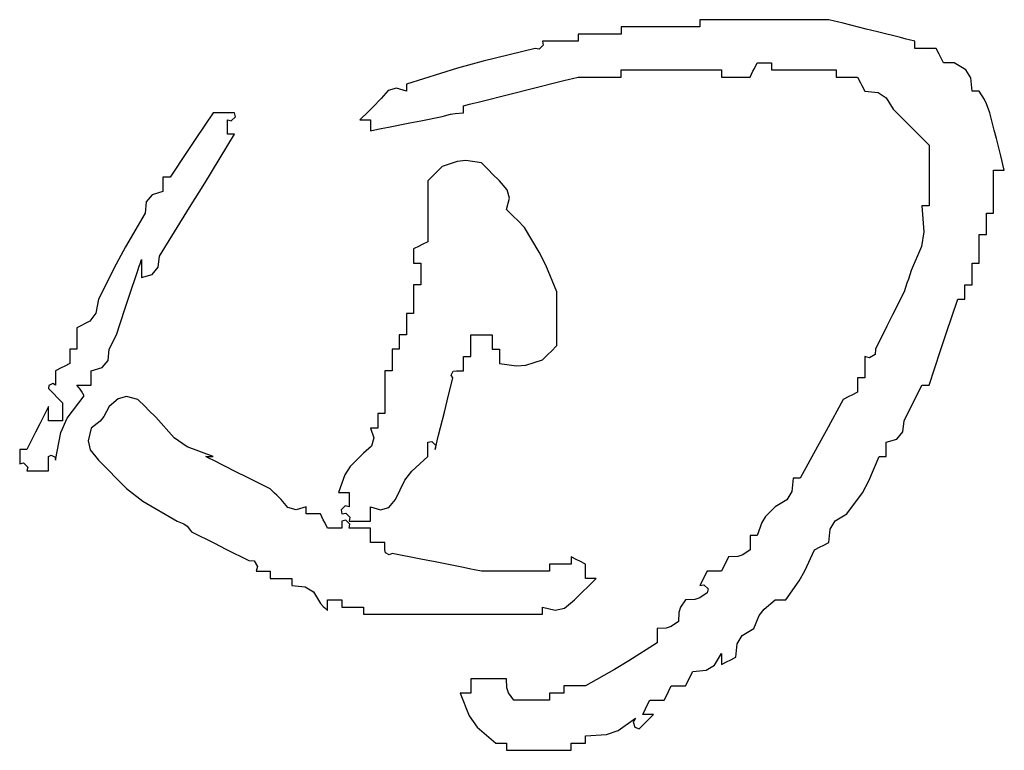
# Model space of a CAD drawing. Extents: x 1109697 to 1467097, y -139975 to 53891.
# Tile 128 of 256: x 1275013 to 1275363, y -128271 to -128012. Entities that reach past the tile are written whole.
import ezdxf

# ---------------------------------------------------------------- set-up
doc = ezdxf.new("R2010")
doc.units = 0
doc.header["$LTSCALE"] = 1000
doc.header["$MEASUREMENT"] = 0
doc.layers.add('PUB_TEXT', color=7, linetype='Continuous')

# ---------------------------------------------------------------- blocks, each defined once
blk = doc.blocks.new('dianziqianminggry')
for p, q in [((0.077324, 0.057167), (0.075799, 0.057167)), ((0.075799, 0.057167), (0.075799, 0.057082)), ((0.075799, 0.057082), (0.075799, 0.05704)), ((0.078086, 0.057167), (0.077324, 0.057167)), ((0.07961, 0.057167), (0.078086, 0.057167)), ((0.07978, 0.057125), (0.07961, 0.057167)), ((0.079864, 0.057104), (0.07978, 0.057125)), ((0.080034, 0.057061), (0.079864, 0.057104)), ((0.074402, 0.056955), (0.07347, 0.056955)), ((0.07347, 0.056955), (0.07347, 0.056871)), ((0.07347, 0.056871), (0.07347, 0.056828)), ((0.07347, 0.056828), (0.07347, 0.056744)), ((0.074868, 0.056955), (0.074402, 0.056955)), ((0.075799, 0.056955), (0.074868, 0.056955)), ((0.075799, 0.05704), (0.075799, 0.056955)), ((0.080711, 0.056892), (0.080034, 0.057061)), ((0.08105, 0.056807), (0.080711, 0.056892)), ((0.081728, 0.056638), (0.08105, 0.056807)), ((0.071565, 0.056532), (0.071141, 0.056532)), ((0.071141, 0.056532), (0.071167, 0.056415)), ((0.071776, 0.056532), (0.071565, 0.056532)), ((0.0722, 0.056532), (0.071776, 0.056532)), ((0.072708, 0.056744), (0.0722, 0.056744)), ((0.0722, 0.056744), (0.0722, 0.056659)), ((0.0722, 0.056659), (0.0722, 0.056617)), ((0.0722, 0.056617), (0.0722, 0.056532)), ((0.072962, 0.056744), (0.072708, 0.056744)), ((0.07347, 0.056744), (0.072962, 0.056744)), ((0.081897, 0.056595), (0.081728, 0.056638)), ((0.081982, 0.056574), (0.081897, 0.056595)), ((0.082151, 0.056532), (0.081982, 0.056574)), ((0.082151, 0.056447), (0.082151, 0.056532)), ((0.070929, 0.05632), (0.069393, 0.055944)), ((0.071047, 0.056295), (0.070929, 0.05632)), ((0.071167, 0.056415), (0.071047, 0.056295)), ((0.082151, 0.056405), (0.082151, 0.056447)), ((0.082151, 0.05632), (0.082151, 0.056405)), ((0.082405, 0.05632), (0.082151, 0.05632)), ((0.082532, 0.05632), (0.082405, 0.05632)), ((0.082786, 0.05632), (0.082532, 0.05632)), ((0.082871, 0.056151), (0.082786, 0.05632)), ((0.069393, 0.055944), (0.068629, 0.055732)), ((0.077408, 0.055727), (0.077493, 0.055897)), ((0.077493, 0.055897), (0.077663, 0.055897)), ((0.077663, 0.055897), (0.077747, 0.055897)), ((0.077747, 0.055897), (0.077917, 0.055897)), ((0.077917, 0.055897), (0.077917, 0.055812)), ((0.082913, 0.056066), (0.082871, 0.056151)), ((0.082998, 0.055897), (0.082913, 0.056066)), ((0.083125, 0.055897), (0.082998, 0.055897)), ((0.083189, 0.055897), (0.083125, 0.055897)), ((0.083316, 0.055897), (0.083189, 0.055897)), ((0.083658, 0.05569), (0.083316, 0.055897)), ((0.068629, 0.055732), (0.067118, 0.055261)), ((0.07347, 0.0556), (0.07347, 0.055685)), ((0.07347, 0.055685), (0.074656, 0.055685)), ((0.074656, 0.055685), (0.075249, 0.055685)), ((0.075249, 0.055685), (0.076434, 0.055685)), ((0.076434, 0.055685), (0.076434, 0.0556)), ((0.077281, 0.055473), (0.077366, 0.055643)), ((0.077366, 0.055643), (0.077408, 0.055727)), ((0.077917, 0.055812), (0.077917, 0.05577)), ((0.077917, 0.05577), (0.077917, 0.055685)), ((0.077917, 0.055685), (0.078679, 0.055685)), ((0.078679, 0.055685), (0.07906, 0.055685)), ((0.07906, 0.055685), (0.079822, 0.055685)), ((0.079822, 0.055685), (0.079822, 0.0556)), ((0.083809, 0.055448), (0.083658, 0.05569)), ((0.07076, 0.055113), (0.071776, 0.055367)), ((0.071776, 0.055367), (0.071946, 0.05541)), ((0.071946, 0.05541), (0.07203, 0.055431)), ((0.07203, 0.055431), (0.0722, 0.055473)), ((0.0722, 0.055473), (0.072708, 0.055473)), ((0.072708, 0.055473), (0.072962, 0.055473)), ((0.072962, 0.055473), (0.07347, 0.055473)), ((0.07347, 0.055558), (0.07347, 0.0556)), ((0.07347, 0.055473), (0.07347, 0.055558)), ((0.076434, 0.0556), (0.076434, 0.055558)), ((0.076434, 0.055558), (0.076434, 0.055473)), ((0.076434, 0.055473), (0.076773, 0.055473)), ((0.076773, 0.055473), (0.076943, 0.055473)), ((0.076943, 0.055473), (0.077281, 0.055473)), ((0.079822, 0.0556), (0.079822, 0.055558)), ((0.079822, 0.055558), (0.079822, 0.055473)), ((0.079822, 0.055473), (0.080076, 0.055473)), ((0.080076, 0.055473), (0.080203, 0.055473)), ((0.080203, 0.055473), (0.080457, 0.055473)), ((0.080457, 0.055473), (0.080542, 0.055304)), ((0.083845, 0.05505), (0.083809, 0.055448)), ((0.066577, 0.055073), (0.066377, 0.054838)), ((0.066825, 0.055144), (0.066577, 0.055073)), ((0.067118, 0.05505), (0.066825, 0.055144)), ((0.067118, 0.055261), (0.067118, 0.055177)), ((0.067118, 0.055177), (0.067118, 0.055134)), ((0.067118, 0.055134), (0.067118, 0.05505)), ((0.070252, 0.054986), (0.07076, 0.055113)), ((0.080542, 0.055304), (0.080584, 0.055219)), ((0.080584, 0.055219), (0.080669, 0.05505)), ((0.080669, 0.05505), (0.081067, 0.055014)), ((0.08393, 0.05505), (0.083845, 0.05505)), ((0.083972, 0.05505), (0.08393, 0.05505)), ((0.084057, 0.05505), (0.083972, 0.05505)), ((0.08421, 0.05481), (0.084057, 0.05505)), ((0.066377, 0.054838), (0.066123, 0.054584)), ((0.069236, 0.054732), (0.070252, 0.054986)), ((0.081067, 0.055014), (0.081309, 0.054862)), ((0.081309, 0.054862), (0.081516, 0.05452)), ((0.084275, 0.054681), (0.08421, 0.05481)), ((0.065996, 0.054457), (0.065742, 0.054203)), ((0.066123, 0.054584), (0.065996, 0.054457)), ((0.068812, 0.054626), (0.068982, 0.054669)), ((0.068812, 0.054542), (0.068812, 0.054626)), ((0.068812, 0.054499), (0.068812, 0.054542)), ((0.068812, 0.054415), (0.068812, 0.054499)), ((0.068982, 0.054669), (0.069066, 0.05469)), ((0.069066, 0.05469), (0.069236, 0.054732)), ((0.081516, 0.05452), (0.081939, 0.054097)), ((0.084374, 0.054415), (0.084275, 0.054681)), ((0.061402, 0.054415), (0.060893, 0.053652)), ((0.061656, 0.054415), (0.061402, 0.054415)), ((0.061783, 0.054415), (0.061656, 0.054415)), ((0.062037, 0.054415), (0.061783, 0.054415)), ((0.061825, 0.054033), (0.061825, 0.054203)), ((0.061825, 0.054203), (0.061942, 0.054177)), ((0.061942, 0.054177), (0.062062, 0.054298)), ((0.062062, 0.054298), (0.062037, 0.054415)), ((0.065742, 0.054203), (0.065869, 0.054203)), ((0.065869, 0.054203), (0.065933, 0.054203)), ((0.065933, 0.054203), (0.06606, 0.054203)), ((0.06606, 0.054203), (0.06606, 0.054076)), ((0.067224, 0.054118), (0.067542, 0.054182)), ((0.067542, 0.054182), (0.068177, 0.054309)), ((0.068177, 0.054309), (0.068427, 0.05437)), ((0.068427, 0.05437), (0.068556, 0.054392)), ((0.068556, 0.054392), (0.068812, 0.054415)), ((0.084501, 0.053906), (0.084374, 0.054415)), ((0.061825, 0.053949), (0.061825, 0.054033)), ((0.061825, 0.053779), (0.061825, 0.053949)), ((0.06606, 0.054076), (0.06606, 0.054012)), ((0.06606, 0.054012), (0.06606, 0.053885)), ((0.06606, 0.053885), (0.066271, 0.053928)), ((0.066271, 0.053928), (0.066377, 0.053949)), ((0.066377, 0.053949), (0.066589, 0.053991)), ((0.066589, 0.053991), (0.067224, 0.054118)), ((0.081939, 0.054097), (0.082151, 0.053885)), ((0.082151, 0.053885), (0.082575, 0.053462)), ((0.084565, 0.053652), (0.084501, 0.053906)), ((0.060893, 0.053652), (0.060639, 0.053271)), ((0.061155, 0.052335), (0.062037, 0.053779)), ((0.06191, 0.053779), (0.061825, 0.053779)), ((0.061952, 0.053779), (0.06191, 0.053779)), ((0.062037, 0.053779), (0.061952, 0.053779)), ((0.084692, 0.053144), (0.084565, 0.053652)), ((0.082575, 0.053462), (0.082575, 0.052742)), ((0.060639, 0.053271), (0.060131, 0.052509)), ((0.068879, 0.053003), (0.068619, 0.052979)), ((0.069342, 0.052932), (0.068879, 0.053003)), ((0.084734, 0.052975), (0.084692, 0.053144)), ((0.068177, 0.052827), (0.068008, 0.052657)), ((0.068619, 0.052979), (0.068177, 0.052827)), ((0.069553, 0.052721), (0.069342, 0.052932)), ((0.069659, 0.052615), (0.069553, 0.052721)), ((0.082575, 0.052742), (0.082575, 0.052382)), ((0.08448, 0.052213), (0.08448, 0.052721)), ((0.08448, 0.052721), (0.084607, 0.052721)), ((0.084607, 0.052721), (0.084671, 0.052721)), ((0.084671, 0.052721), (0.084798, 0.052721)), ((0.084755, 0.05289), (0.084734, 0.052975)), ((0.084798, 0.052721), (0.084755, 0.05289)), ((0.060004, 0.052509), (0.05992, 0.052509)), ((0.05992, 0.052509), (0.05992, 0.05234)), ((0.060047, 0.052509), (0.060004, 0.052509)), ((0.060131, 0.052509), (0.060047, 0.052509)), ((0.067923, 0.052573), (0.067754, 0.052403)), ((0.068008, 0.052657), (0.067923, 0.052573)), ((0.069871, 0.052403), (0.069659, 0.052615)), ((0.05992, 0.05234), (0.05992, 0.052255)), ((0.05992, 0.052255), (0.05992, 0.052086)), ((0.06071, 0.051615), (0.061155, 0.052335)), ((0.067754, 0.052403), (0.067754, 0.051683)), ((0.070101, 0.052141), (0.069871, 0.052403)), ((0.070163, 0.051896), (0.070101, 0.052141)), ((0.082575, 0.052382), (0.082575, 0.051662)), ((0.08448, 0.051959), (0.08448, 0.052213)), ((0.059602, 0.051994), (0.059423, 0.051779)), ((0.05992, 0.052086), (0.059602, 0.051994)), ((0.070083, 0.051556), (0.070163, 0.051896)), ((0.08448, 0.05145), (0.08448, 0.051959)), ((0.059423, 0.051779), (0.05939, 0.05145)), ((0.059814, 0.05018), (0.06071, 0.051615)), ((0.067754, 0.051683), (0.067754, 0.051323)), ((0.070294, 0.051344), (0.070083, 0.051556)), ((0.082448, 0.051662), (0.082363, 0.051662)), ((0.082363, 0.051662), (0.082422, 0.050892)), ((0.08249, 0.051662), (0.082448, 0.051662)), ((0.082575, 0.051662), (0.08249, 0.051662)), ((0.05939, 0.05145), (0.058809, 0.050451)), ((0.067754, 0.051323), (0.067754, 0.050603)), ((0.0704, 0.051239), (0.070294, 0.051344)), ((0.070612, 0.051027), (0.0704, 0.051239)), ((0.084268, 0.051196), (0.084268, 0.05145)), ((0.084268, 0.05145), (0.084353, 0.05145)), ((0.084353, 0.05145), (0.084396, 0.05145)), ((0.084396, 0.05145), (0.08448, 0.05145)), ((0.071048, 0.050295), (0.070612, 0.051027)), ((0.084268, 0.051069), (0.084268, 0.051196)), ((0.084268, 0.050815), (0.084268, 0.051069)), ((0.082422, 0.050892), (0.082351, 0.050466)), ((0.084057, 0.050476), (0.084057, 0.050815)), ((0.084057, 0.050815), (0.084141, 0.050815)), ((0.084141, 0.050815), (0.084184, 0.050815)), ((0.084184, 0.050815), (0.084268, 0.050815)), ((0.058809, 0.050451), (0.058533, 0.049942)), ((0.067499, 0.050476), (0.06733, 0.050392)), ((0.06733, 0.050392), (0.06733, 0.050222)), ((0.067584, 0.050519), (0.067499, 0.050476)), ((0.067754, 0.050603), (0.067584, 0.050519)), ((0.082351, 0.050466), (0.082045, 0.049757)), ((0.084057, 0.050307), (0.084057, 0.050476)), ((0.059781, 0.049851), (0.059814, 0.05018)), ((0.06733, 0.050222), (0.06733, 0.050138)), ((0.06733, 0.050138), (0.06733, 0.049968)), ((0.07124, 0.049909), (0.071048, 0.050295)), ((0.084057, 0.049968), (0.084057, 0.050307)), ((0.058533, 0.049942), (0.058014, 0.04891)), ((0.059178, 0.049757), (0.059221, 0.049884)), ((0.059221, 0.049884), (0.059242, 0.049947)), ((0.059242, 0.049947), (0.059284, 0.050074)), ((0.059284, 0.050074), (0.059284, 0.049862)), ((0.059284, 0.049862), (0.059284, 0.049757)), ((0.059602, 0.049636), (0.059781, 0.049851)), ((0.06733, 0.049968), (0.067415, 0.049968)), ((0.067415, 0.049968), (0.067457, 0.049968)), ((0.067457, 0.049968), (0.067542, 0.049968)), ((0.067542, 0.049968), (0.067542, 0.049714)), ((0.071565, 0.049121), (0.07124, 0.049909)), ((0.083845, 0.049714), (0.083845, 0.049968)), ((0.083845, 0.049968), (0.08393, 0.049968)), ((0.08393, 0.049968), (0.083972, 0.049968)), ((0.083972, 0.049968), (0.084057, 0.049968)), ((0.058924, 0.048994), (0.059178, 0.049757)), ((0.059284, 0.049757), (0.059284, 0.049545)), ((0.059284, 0.049545), (0.059602, 0.049636)), ((0.067542, 0.049714), (0.067542, 0.049587)), ((0.067542, 0.049587), (0.067542, 0.049333)), ((0.081961, 0.049502), (0.081918, 0.049375)), ((0.082045, 0.049757), (0.081961, 0.049502)), ((0.083845, 0.049587), (0.083845, 0.049714)), ((0.083845, 0.049333), (0.083845, 0.049587)), ((0.067415, 0.049333), (0.06733, 0.049333)), ((0.06733, 0.049333), (0.06733, 0.048994)), ((0.067457, 0.049333), (0.067415, 0.049333)), ((0.067542, 0.049333), (0.067457, 0.049333)), ((0.081918, 0.049375), (0.081834, 0.049121)), ((0.083633, 0.049164), (0.083633, 0.049333)), ((0.083633, 0.049333), (0.083718, 0.049333)), ((0.083718, 0.049333), (0.08376, 0.049333)), ((0.08376, 0.049333), (0.083845, 0.049333)), ((0.058014, 0.04891), (0.057937, 0.048493)), ((0.058797, 0.048613), (0.058924, 0.048994)), ((0.06733, 0.048994), (0.06733, 0.048825)), ((0.071565, 0.048486), (0.071565, 0.049121)), ((0.081834, 0.049121), (0.081495, 0.048444)), ((0.083083, 0.047893), (0.083422, 0.04891)), ((0.083422, 0.04891), (0.083506, 0.04891)), ((0.083506, 0.04891), (0.083549, 0.04891)), ((0.083549, 0.04891), (0.083633, 0.04891)), ((0.083633, 0.049079), (0.083633, 0.049164)), ((0.083633, 0.04891), (0.083633, 0.049079)), ((0.06733, 0.048825), (0.06733, 0.048486)), ((0.057937, 0.048493), (0.057757, 0.048253)), ((0.058543, 0.047851), (0.058797, 0.048613)), ((0.067203, 0.048486), (0.067118, 0.048486)), ((0.067118, 0.048486), (0.067118, 0.048232)), ((0.067245, 0.048486), (0.067203, 0.048486)), ((0.06733, 0.048486), (0.067245, 0.048486)), ((0.071565, 0.048169), (0.071565, 0.048486)), ((0.081495, 0.048444), (0.081325, 0.048105)), ((0.057757, 0.048253), (0.057379, 0.048063)), ((0.057379, 0.048063), (0.057379, 0.047809)), ((0.067118, 0.048232), (0.067118, 0.048105)), ((0.067118, 0.048105), (0.067118, 0.047851)), ((0.071565, 0.047533), (0.071565, 0.048169)), ((0.081325, 0.048105), (0.080987, 0.047427)), ((0.057379, 0.047809), (0.057379, 0.047682)), ((0.058459, 0.047682), (0.058543, 0.047851)), ((0.066991, 0.047851), (0.066907, 0.047851)), ((0.066907, 0.047851), (0.066907, 0.047682)), ((0.067034, 0.047851), (0.066991, 0.047851)), ((0.067118, 0.047851), (0.067034, 0.047851)), ((0.069024, 0.047597), (0.069024, 0.047851)), ((0.069024, 0.047851), (0.069278, 0.047851)), ((0.069278, 0.047851), (0.069405, 0.047851)), ((0.069405, 0.047851), (0.069659, 0.047851)), ((0.069659, 0.047851), (0.069659, 0.047682)), ((0.082913, 0.047385), (0.083083, 0.047893)), ((0.057379, 0.047682), (0.057379, 0.047427)), ((0.058332, 0.047427), (0.058416, 0.047597)), ((0.058416, 0.047597), (0.058459, 0.047682)), ((0.066907, 0.047682), (0.066907, 0.047597)), ((0.066907, 0.047597), (0.066907, 0.047427)), ((0.069024, 0.04747), (0.069024, 0.047597)), ((0.069024, 0.047216), (0.069024, 0.04747)), ((0.069659, 0.047682), (0.069659, 0.047597)), ((0.069659, 0.047597), (0.069659, 0.047427)), ((0.071395, 0.047364), (0.071565, 0.047533)), ((0.057252, 0.047427), (0.057167, 0.047427)), ((0.057167, 0.047427), (0.057167, 0.047258)), ((0.057167, 0.047258), (0.057167, 0.047173)), ((0.057167, 0.047173), (0.057167, 0.047004)), ((0.057294, 0.047427), (0.057252, 0.047427)), ((0.057379, 0.047427), (0.057294, 0.047427)), ((0.058299, 0.047098), (0.058332, 0.047427)), ((0.06678, 0.047427), (0.066695, 0.047427)), ((0.066695, 0.047427), (0.066695, 0.047173)), ((0.066695, 0.047173), (0.066695, 0.047046)), ((0.066822, 0.047427), (0.06678, 0.047427)), ((0.066907, 0.047427), (0.066822, 0.047427)), ((0.068812, 0.047046), (0.068812, 0.047216)), ((0.068812, 0.047216), (0.068897, 0.047216)), ((0.068897, 0.047216), (0.068939, 0.047216)), ((0.068939, 0.047216), (0.069024, 0.047216)), ((0.069659, 0.047427), (0.069744, 0.047427)), ((0.069744, 0.047427), (0.069786, 0.047427)), ((0.069786, 0.047427), (0.069871, 0.047427)), ((0.069871, 0.047427), (0.069871, 0.047258)), ((0.069871, 0.047258), (0.069871, 0.047173)), ((0.069871, 0.047173), (0.069871, 0.047004)), ((0.071141, 0.04711), (0.071311, 0.047279)), ((0.071311, 0.047279), (0.071395, 0.047364)), ((0.080814, 0.047168), (0.080669, 0.047216)), ((0.080669, 0.047216), (0.080669, 0.046962)), ((0.080975, 0.047275), (0.080814, 0.047168)), ((0.080987, 0.047427), (0.080975, 0.047275)), ((0.082575, 0.046369), (0.082913, 0.047385)), ((0.056913, 0.046877), (0.056744, 0.046792)), ((0.056998, 0.046919), (0.056913, 0.046877)), ((0.057167, 0.047004), (0.056998, 0.046919)), ((0.057802, 0.046792), (0.05812, 0.046883)), ((0.05812, 0.046883), (0.058299, 0.047098)), ((0.066695, 0.047046), (0.066695, 0.046792)), ((0.068812, 0.046962), (0.068812, 0.047046)), ((0.068812, 0.046792), (0.068812, 0.046962)), ((0.069871, 0.047004), (0.070376, 0.046931)), ((0.070376, 0.046931), (0.070655, 0.046955)), ((0.070655, 0.046955), (0.071141, 0.04711)), ((0.080669, 0.046962), (0.080669, 0.046835)), ((0.056744, 0.046792), (0.056744, 0.046623)), ((0.056744, 0.046623), (0.056744, 0.046538)), ((0.057802, 0.046623), (0.057802, 0.046792)), ((0.057802, 0.046538), (0.057802, 0.046623)), ((0.066568, 0.046792), (0.066483, 0.046792)), ((0.066483, 0.046792), (0.066483, 0.046284)), ((0.06661, 0.046792), (0.066568, 0.046792)), ((0.066695, 0.046792), (0.06661, 0.046792)), ((0.068325, 0.045903), (0.068495, 0.046581)), ((0.068446, 0.046662), (0.068506, 0.046782)), ((0.068495, 0.046581), (0.068446, 0.046662)), ((0.068506, 0.046782), (0.0686, 0.046792)), ((0.0686, 0.046792), (0.068685, 0.046792)), ((0.068685, 0.046792), (0.068728, 0.046792)), ((0.068728, 0.046792), (0.068812, 0.046792)), ((0.080542, 0.046581), (0.080457, 0.046581)), ((0.080457, 0.046581), (0.080457, 0.046411)), ((0.080584, 0.046581), (0.080542, 0.046581)), ((0.080669, 0.046581), (0.080584, 0.046581)), ((0.080669, 0.046835), (0.080669, 0.046581)), ((0.056542, 0.046357), (0.056532, 0.046263)), ((0.056662, 0.046417), (0.056542, 0.046357)), ((0.056744, 0.046369), (0.056662, 0.046417)), ((0.056744, 0.046538), (0.056744, 0.046369)), ((0.057473, 0.046248), (0.057379, 0.046369)), ((0.057379, 0.046369), (0.057548, 0.046369)), ((0.057548, 0.046369), (0.057633, 0.046369)), ((0.057633, 0.046369), (0.057802, 0.046369)), ((0.057802, 0.046369), (0.057802, 0.046538)), ((0.080457, 0.046411), (0.080457, 0.046326)), ((0.080457, 0.046326), (0.080457, 0.046157)), ((0.082151, 0.045945), (0.082363, 0.046369)), ((0.082363, 0.046369), (0.082448, 0.046369)), ((0.082448, 0.046369), (0.08249, 0.046369)), ((0.08249, 0.046369), (0.082575, 0.046369)), ((0.056532, 0.046263), (0.056701, 0.046094)), ((0.056701, 0.046094), (0.056786, 0.046009)), ((0.056786, 0.046009), (0.056955, 0.04584)), ((0.057089, 0.045385), (0.057591, 0.046051)), ((0.057516, 0.046184), (0.057473, 0.046248)), ((0.057591, 0.046051), (0.057516, 0.046184)), ((0.058839, 0.046025), (0.058594, 0.045964)), ((0.059178, 0.045945), (0.058839, 0.046025)), ((0.066483, 0.046284), (0.066483, 0.04603)), ((0.066483, 0.04603), (0.066483, 0.045522)), ((0.080203, 0.04603), (0.080034, 0.045945)), ((0.080288, 0.046072), (0.080203, 0.04603)), ((0.080457, 0.046157), (0.080288, 0.046072)), ((0.056532, 0.045734), (0.056278, 0.045225)), ((0.056532, 0.045564), (0.056532, 0.045734)), ((0.056955, 0.04584), (0.056955, 0.045628)), ((0.058332, 0.045734), (0.058177, 0.045441)), ((0.058594, 0.045964), (0.058332, 0.045734)), ((0.05939, 0.045734), (0.059178, 0.045945)), ((0.059496, 0.045628), (0.05939, 0.045734)), ((0.068241, 0.045564), (0.068325, 0.045903)), ((0.080034, 0.045945), (0.079528, 0.045012)), ((0.081834, 0.04531), (0.082045, 0.045734)), ((0.082045, 0.045734), (0.082151, 0.045945)), ((0.056532, 0.04548), (0.056532, 0.045564)), ((0.056532, 0.04531), (0.056532, 0.04548)), ((0.056955, 0.045628), (0.056955, 0.045522)), ((0.056955, 0.045522), (0.056955, 0.04531)), ((0.058177, 0.045441), (0.058062, 0.045303)), ((0.059708, 0.045416), (0.059496, 0.045628)), ((0.066356, 0.045522), (0.066271, 0.045522)), ((0.066271, 0.045522), (0.066271, 0.045353)), ((0.066398, 0.045522), (0.066356, 0.045522)), ((0.066483, 0.045522), (0.066398, 0.045522)), ((0.068071, 0.044887), (0.068241, 0.045564)), ((0.056278, 0.045225), (0.056151, 0.044971)), ((0.056701, 0.04531), (0.056532, 0.04531)), ((0.056786, 0.04531), (0.056701, 0.04531)), ((0.056955, 0.04531), (0.056786, 0.04531)), ((0.056902, 0.044965), (0.057089, 0.045385)), ((0.058062, 0.045303), (0.057802, 0.045098)), ((0.060255, 0.044803), (0.059708, 0.045416)), ((0.066271, 0.045353), (0.066271, 0.045268)), ((0.066271, 0.045268), (0.066271, 0.045098)), ((0.081801, 0.044981), (0.081834, 0.04531)), ((0.056151, 0.044971), (0.055897, 0.044463)), ((0.056744, 0.044146), (0.056902, 0.044965)), ((0.057802, 0.045098), (0.057707, 0.04472)), ((0.066144, 0.045098), (0.06606, 0.045098)), ((0.06606, 0.045098), (0.066154, 0.044805)), ((0.066187, 0.045098), (0.066144, 0.045098)), ((0.066271, 0.045098), (0.066187, 0.045098)), ((0.068029, 0.044717), (0.068071, 0.044887)), ((0.079528, 0.045012), (0.079274, 0.044547)), ((0.081622, 0.044766), (0.081801, 0.044981)), ((0.057707, 0.04472), (0.057767, 0.044448)), ((0.060633, 0.044543), (0.060255, 0.044803)), ((0.061402, 0.044252), (0.060633, 0.044543)), ((0.066083, 0.044557), (0.065848, 0.044357)), ((0.066154, 0.044805), (0.066083, 0.044557)), ((0.067754, 0.044675), (0.067871, 0.044701)), ((0.067754, 0.044506), (0.067754, 0.044675)), ((0.067871, 0.044701), (0.067991, 0.04458)), ((0.067965, 0.044463), (0.068008, 0.044633)), ((0.067991, 0.04458), (0.067965, 0.044463)), ((0.068008, 0.044633), (0.068029, 0.044717)), ((0.079274, 0.044547), (0.078763, 0.043616)), ((0.081304, 0.044675), (0.081622, 0.044766)), ((0.081304, 0.044506), (0.081304, 0.044675)), ((0.05577, 0.044463), (0.055685, 0.044463)), ((0.055685, 0.044463), (0.055685, 0.044294)), ((0.055685, 0.044294), (0.055685, 0.044209)), ((0.055812, 0.044463), (0.05577, 0.044463)), ((0.055897, 0.044463), (0.055812, 0.044463)), ((0.056532, 0.044252), (0.056613, 0.0443)), ((0.056532, 0.044082), (0.056532, 0.044252)), ((0.056613, 0.0443), (0.056733, 0.04424)), ((0.057767, 0.044448), (0.058014, 0.044146)), ((0.061275, 0.044209), (0.06119, 0.044252)), ((0.06119, 0.044252), (0.061275, 0.044252)), ((0.061275, 0.044252), (0.061317, 0.044252)), ((0.061317, 0.044252), (0.061402, 0.044252)), ((0.065848, 0.044357), (0.065461, 0.043964)), ((0.067281, 0.043827), (0.067754, 0.044252)), ((0.067754, 0.044421), (0.067754, 0.044506)), ((0.067754, 0.044252), (0.067754, 0.044421)), ((0.080796, 0.043533), (0.081093, 0.044252)), ((0.081093, 0.044252), (0.081177, 0.044252)), ((0.081177, 0.044252), (0.08122, 0.044252)), ((0.08122, 0.044252), (0.081304, 0.044252)), ((0.081304, 0.044421), (0.081304, 0.044506)), ((0.081304, 0.044252), (0.081304, 0.044421)), ((0.055685, 0.044209), (0.055685, 0.04404)), ((0.055685, 0.04404), (0.055802, 0.044065)), ((0.055802, 0.044065), (0.055922, 0.043945)), ((0.056532, 0.043997), (0.056532, 0.044082)), ((0.056532, 0.043828), (0.056532, 0.043997)), ((0.056733, 0.04424), (0.056744, 0.044146)), ((0.058014, 0.044146), (0.058839, 0.043306)), ((0.061317, 0.044188), (0.061275, 0.044209)), ((0.061402, 0.044146), (0.061317, 0.044188)), ((0.062079, 0.043807), (0.061402, 0.044146)), ((0.065461, 0.043964), (0.065299, 0.04371)), ((0.055922, 0.043945), (0.055897, 0.043828)), ((0.055897, 0.043828), (0.056151, 0.043828)), ((0.056151, 0.043828), (0.056278, 0.043828)), ((0.056278, 0.043828), (0.056532, 0.043828)), ((0.062418, 0.043638), (0.062079, 0.043807)), ((0.065299, 0.04371), (0.065107, 0.043193)), ((0.067076, 0.043553), (0.067281, 0.043827)), ((0.063095, 0.043299), (0.062418, 0.043638)), ((0.066801, 0.042981), (0.067076, 0.043553)), ((0.078552, 0.043616), (0.078516, 0.043218)), ((0.078636, 0.043616), (0.078552, 0.043616)), ((0.078679, 0.043616), (0.078636, 0.043616)), ((0.078763, 0.043616), (0.078679, 0.043616)), ((0.0806, 0.043184), (0.080796, 0.043533)), ((0.058839, 0.043306), (0.059322, 0.042932)), ((0.063223, 0.043172), (0.063095, 0.043299)), ((0.063286, 0.043108), (0.063223, 0.043172)), ((0.063413, 0.042981), (0.063286, 0.043108)), ((0.065107, 0.043193), (0.065234, 0.043193)), ((0.065234, 0.043193), (0.065297, 0.043193)), ((0.065297, 0.043193), (0.065425, 0.043193)), ((0.065425, 0.043193), (0.065425, 0.043024)), ((0.078516, 0.043218), (0.078364, 0.042976)), ((0.08014, 0.042558), (0.0806, 0.043184)), ((0.059322, 0.042932), (0.060343, 0.042346)), ((0.063613, 0.042746), (0.063413, 0.042981)), ((0.065425, 0.043024), (0.065425, 0.042939)), ((0.065425, 0.042939), (0.065425, 0.042769)), ((0.066601, 0.042746), (0.066801, 0.042981)), ((0.078364, 0.042976), (0.078022, 0.042769)), ((0.063861, 0.042675), (0.063613, 0.042746)), ((0.064154, 0.042769), (0.063861, 0.042675)), ((0.064154, 0.042685), (0.064154, 0.042769)), ((0.064154, 0.042642), (0.064154, 0.042685)), ((0.064154, 0.042558), (0.064154, 0.042642)), ((0.064324, 0.042558), (0.064154, 0.042558)), ((0.064408, 0.042558), (0.064324, 0.042558)), ((0.064578, 0.042558), (0.064408, 0.042558)), ((0.064662, 0.042388), (0.064578, 0.042558)), ((0.065307, 0.042795), (0.065187, 0.042675)), ((0.065187, 0.042675), (0.065213, 0.042558)), ((0.065213, 0.042558), (0.06533, 0.042583)), ((0.065425, 0.042769), (0.065307, 0.042795)), ((0.06533, 0.042583), (0.06545, 0.042463)), ((0.06606, 0.0426), (0.06606, 0.042769)), ((0.06606, 0.042769), (0.066353, 0.042675)), ((0.06606, 0.042515), (0.06606, 0.0426)), ((0.06606, 0.042346), (0.06606, 0.042515)), ((0.066353, 0.042675), (0.066601, 0.042746)), ((0.078022, 0.042769), (0.07774, 0.042486)), ((0.079798, 0.042351), (0.08014, 0.042558)), ((0.060343, 0.042346), (0.060538, 0.042263)), ((0.060538, 0.042263), (0.060632, 0.042192)), ((0.064705, 0.042304), (0.064662, 0.042388)), ((0.064789, 0.042134), (0.064705, 0.042304)), ((0.06533, 0.042371), (0.065213, 0.042346)), ((0.065213, 0.042346), (0.065213, 0.042261)), ((0.065213, 0.042261), (0.065213, 0.042219)), ((0.065213, 0.042219), (0.065213, 0.042134)), ((0.06545, 0.042251), (0.06533, 0.042371)), ((0.06545, 0.042463), (0.065425, 0.042346)), ((0.065425, 0.042346), (0.065679, 0.042346)), ((0.065425, 0.042134), (0.06545, 0.042251)), ((0.065679, 0.042346), (0.065806, 0.042346)), ((0.065806, 0.042346), (0.06606, 0.042346)), ((0.077624, 0.0423), (0.077493, 0.041923)), ((0.07774, 0.042486), (0.077624, 0.0423)), ((0.079646, 0.042109), (0.079798, 0.042351)), ((0.060632, 0.042192), (0.060766, 0.042028)), ((0.060766, 0.042028), (0.061444, 0.04169)), ((0.064959, 0.042134), (0.064789, 0.042134)), ((0.065043, 0.042134), (0.064959, 0.042134)), ((0.065213, 0.042134), (0.065043, 0.042134)), ((0.065679, 0.042134), (0.065425, 0.042134)), ((0.065806, 0.042134), (0.065679, 0.042134)), ((0.06606, 0.042134), (0.065806, 0.042134)), ((0.06606, 0.041965), (0.06606, 0.042134)), ((0.06606, 0.04188), (0.06606, 0.041965)), ((0.077366, 0.041923), (0.077281, 0.041923)), ((0.077281, 0.041923), (0.077281, 0.041753)), ((0.077408, 0.041923), (0.077366, 0.041923)), ((0.077493, 0.041923), (0.077408, 0.041923)), ((0.07961, 0.041711), (0.079646, 0.042109)), ((0.061444, 0.04169), (0.061783, 0.04152)), ((0.06606, 0.041711), (0.06606, 0.04188)), ((0.066229, 0.041711), (0.06606, 0.041711)), ((0.066314, 0.041711), (0.066229, 0.041711)), ((0.066483, 0.041711), (0.066314, 0.041711)), ((0.066483, 0.041626), (0.066483, 0.041711)), ((0.077281, 0.041753), (0.077281, 0.041668)), ((0.077281, 0.041668), (0.077281, 0.041499)), ((0.079441, 0.041626), (0.07961, 0.041711)), ((0.061783, 0.04152), (0.06246, 0.041181)), ((0.066483, 0.041584), (0.066483, 0.041626)), ((0.066483, 0.041499), (0.066483, 0.041584)), ((0.066503, 0.041406), (0.066483, 0.041499)), ((0.066609, 0.041353), (0.066503, 0.041406)), ((0.066695, 0.041393), (0.066609, 0.041353)), ((0.067542, 0.041224), (0.066695, 0.041393)), ((0.077062, 0.041345), (0.076914, 0.041296)), ((0.077281, 0.041499), (0.077062, 0.041345)), ((0.078902, 0.040879), (0.079187, 0.041499)), ((0.079187, 0.041499), (0.079356, 0.041584)), ((0.079356, 0.041584), (0.079441, 0.041626)), ((0.06246, 0.041181), (0.062613, 0.04117)), ((0.062613, 0.04117), (0.06272, 0.041009)), ((0.067965, 0.041139), (0.067542, 0.041224)), ((0.068812, 0.04097), (0.067965, 0.041139)), ((0.071607, 0.041076), (0.071353, 0.041076)), ((0.071353, 0.041076), (0.071353, 0.040991)), ((0.071734, 0.041076), (0.071607, 0.041076)), ((0.071988, 0.041076), (0.071734, 0.041076)), ((0.072158, 0.041203), (0.071988, 0.041287)), ((0.071988, 0.041287), (0.071988, 0.041203)), ((0.071988, 0.041203), (0.071988, 0.04116)), ((0.071988, 0.04116), (0.071988, 0.041076)), ((0.072242, 0.04116), (0.072158, 0.041203)), ((0.072412, 0.041076), (0.072242, 0.04116)), ((0.072412, 0.040906), (0.072412, 0.041076)), ((0.076562, 0.041118), (0.076519, 0.041033)), ((0.076646, 0.041287), (0.076562, 0.041118)), ((0.076914, 0.041296), (0.076646, 0.041287)), ((0.06272, 0.041009), (0.062672, 0.040864)), ((0.062672, 0.040864), (0.062841, 0.040864)), ((0.062841, 0.040864), (0.062926, 0.040864)), ((0.062926, 0.040864), (0.063095, 0.040864)), ((0.063095, 0.040864), (0.063095, 0.040779)), ((0.063095, 0.040779), (0.063095, 0.040737)), ((0.069024, 0.040927), (0.068812, 0.04097)), ((0.06913, 0.040906), (0.069024, 0.040927)), ((0.069342, 0.040864), (0.06913, 0.040906)), ((0.070146, 0.040864), (0.069342, 0.040864)), ((0.070548, 0.040864), (0.070146, 0.040864)), ((0.071353, 0.040864), (0.070548, 0.040864)), ((0.071353, 0.040991), (0.071353, 0.040949)), ((0.071353, 0.040949), (0.071353, 0.040864)), ((0.072412, 0.040822), (0.072412, 0.040906)), ((0.072412, 0.040652), (0.072412, 0.040822)), ((0.076011, 0.040864), (0.075926, 0.040694)), ((0.07618, 0.040864), (0.076011, 0.040864)), ((0.076265, 0.040864), (0.07618, 0.040864)), ((0.076434, 0.040864), (0.076265, 0.040864)), ((0.076519, 0.041033), (0.076434, 0.040864)), ((0.07873, 0.040578), (0.078902, 0.040879)), ((0.063095, 0.040737), (0.063095, 0.040652)), ((0.063095, 0.040652), (0.06335, 0.040652)), ((0.06335, 0.040652), (0.063477, 0.040652)), ((0.063477, 0.040652), (0.063731, 0.040652)), ((0.063731, 0.040652), (0.063731, 0.040567)), ((0.063731, 0.040567), (0.063731, 0.040525)), ((0.063731, 0.040525), (0.063731, 0.04044)), ((0.072539, 0.040652), (0.072412, 0.040652)), ((0.072475, 0.040398), (0.072729, 0.040652)), ((0.072602, 0.040652), (0.072539, 0.040652)), ((0.072729, 0.040652), (0.072602, 0.040652)), ((0.075884, 0.04061), (0.075799, 0.04044)), ((0.075926, 0.040694), (0.075884, 0.04061)), ((0.07834, 0.040017), (0.07873, 0.040578)), ((0.063731, 0.04044), (0.064129, 0.040404)), ((0.064129, 0.040404), (0.064371, 0.040253)), ((0.064371, 0.040253), (0.064578, 0.039911)), ((0.072094, 0.040017), (0.072348, 0.040271)), ((0.072348, 0.040271), (0.072475, 0.040398)), ((0.076011, 0.040229), (0.075792, 0.040075)), ((0.075799, 0.04044), (0.075916, 0.040466)), ((0.075916, 0.040466), (0.076037, 0.040346)), ((0.076037, 0.040346), (0.076011, 0.040229)), ((0.064578, 0.039911), (0.064662, 0.039826)), ((0.064789, 0.03989), (0.064789, 0.040017)), ((0.064789, 0.040017), (0.064959, 0.040017)), ((0.064789, 0.039826), (0.064789, 0.03989)), ((0.064959, 0.040017), (0.065043, 0.040017)), ((0.065043, 0.040017), (0.065213, 0.040017)), ((0.065213, 0.040017), (0.065213, 0.039932)), ((0.065213, 0.039932), (0.065213, 0.03989)), ((0.065213, 0.03989), (0.065213, 0.039805)), ((0.071791, 0.03977), (0.072094, 0.040017)), ((0.075376, 0.040017), (0.075222, 0.039798)), ((0.075644, 0.040025), (0.075376, 0.040017)), ((0.075792, 0.040075), (0.075644, 0.040025)), ((0.077695, 0.039748), (0.078022, 0.040017)), ((0.078022, 0.040017), (0.078149, 0.040017)), ((0.078149, 0.040017), (0.078213, 0.040017)), ((0.078213, 0.040017), (0.07834, 0.040017)), ((0.064662, 0.039826), (0.064705, 0.039784)), ((0.064705, 0.039784), (0.064789, 0.039699)), ((0.064789, 0.039699), (0.064789, 0.039826)), ((0.065213, 0.039805), (0.065467, 0.039805)), ((0.065467, 0.039805), (0.065594, 0.039805)), ((0.065594, 0.039805), (0.065848, 0.039805)), ((0.065848, 0.039805), (0.065848, 0.039721)), ((0.065848, 0.039721), (0.065848, 0.039678)), ((0.065848, 0.039678), (0.065848, 0.039593)), ((0.071141, 0.039721), (0.071141, 0.039805)), ((0.071141, 0.039805), (0.07152, 0.03971)), ((0.071141, 0.039678), (0.071141, 0.039721)), ((0.071141, 0.039593), (0.071141, 0.039678)), ((0.07152, 0.03971), (0.071791, 0.03977)), ((0.075173, 0.039649), (0.075164, 0.039382)), ((0.075222, 0.039798), (0.075173, 0.039649)), ((0.077554, 0.039559), (0.077695, 0.039748)), ((0.065848, 0.039593), (0.067965, 0.039593)), ((0.067965, 0.039593), (0.069024, 0.039593)), ((0.069024, 0.039593), (0.071141, 0.039593)), ((0.075164, 0.039382), (0.074945, 0.039228)), ((0.077387, 0.03917), (0.077554, 0.039559)), ((0.074797, 0.039179), (0.074529, 0.03917)), ((0.074529, 0.03917), (0.074529, 0.039001)), ((0.074945, 0.039228), (0.074797, 0.039179)), ((0.077045, 0.038963), (0.077387, 0.03917)), ((0.074529, 0.038747), (0.073698, 0.038213)), ((0.074529, 0.039001), (0.074529, 0.038916)), ((0.074529, 0.038916), (0.074529, 0.038747)), ((0.076858, 0.038323), (0.076894, 0.038721)), ((0.076894, 0.038721), (0.077045, 0.038963)), ((0.073698, 0.038213), (0.073274, 0.037958)), ((0.076228, 0.038087), (0.076434, 0.038429)), ((0.076434, 0.038429), (0.076434, 0.038302)), ((0.076434, 0.038302), (0.076434, 0.038238)), ((0.076434, 0.038238), (0.076434, 0.038111)), ((0.076434, 0.038111), (0.076604, 0.038196)), ((0.076604, 0.038196), (0.076689, 0.038238)), ((0.076689, 0.038238), (0.076858, 0.038323)), ((0.073274, 0.037958), (0.072412, 0.037476)), ((0.075503, 0.03773), (0.075588, 0.0379)), ((0.075588, 0.0379), (0.075985, 0.037936)), ((0.075985, 0.037936), (0.076228, 0.038087)), ((0.069447, 0.037688), (0.069024, 0.037688)), ((0.069024, 0.037688), (0.069024, 0.037519)), ((0.069659, 0.037688), (0.069447, 0.037688)), ((0.070083, 0.037688), (0.069659, 0.037688)), ((0.070091, 0.03742), (0.070083, 0.037688)), ((0.075376, 0.037476), (0.075461, 0.037646)), ((0.075461, 0.037646), (0.075503, 0.03773)), ((0.069024, 0.037519), (0.069024, 0.037434)), ((0.069024, 0.037434), (0.069024, 0.037264)), ((0.07014, 0.037272), (0.070091, 0.03742)), ((0.070294, 0.037053), (0.07014, 0.037272)), ((0.07203, 0.037476), (0.071776, 0.037476)), ((0.071776, 0.037476), (0.071776, 0.037391)), ((0.071776, 0.037391), (0.071776, 0.037349)), ((0.071776, 0.037349), (0.071776, 0.037264)), ((0.072158, 0.037476), (0.07203, 0.037476)), ((0.072412, 0.037476), (0.072158, 0.037476)), ((0.074825, 0.037222), (0.074868, 0.037307)), ((0.074868, 0.037307), (0.074952, 0.037476)), ((0.074952, 0.037476), (0.075122, 0.037476)), ((0.075122, 0.037476), (0.075206, 0.037476)), ((0.075206, 0.037476), (0.075376, 0.037476)), ((0.068833, 0.037264), (0.068706, 0.037264)), ((0.068706, 0.037264), (0.068976, 0.036588)), ((0.068897, 0.037264), (0.068833, 0.037264)), ((0.069024, 0.037264), (0.068897, 0.037264)), ((0.070718, 0.037053), (0.070294, 0.037053)), ((0.070929, 0.037053), (0.070718, 0.037053)), ((0.071353, 0.037053), (0.070929, 0.037053)), ((0.071522, 0.037264), (0.071353, 0.037264)), ((0.071353, 0.037264), (0.071353, 0.03718)), ((0.071353, 0.03718), (0.071353, 0.037137)), ((0.071353, 0.037137), (0.071353, 0.037053)), ((0.071607, 0.037264), (0.071522, 0.037264)), ((0.071776, 0.037264), (0.071607, 0.037264)), ((0.074232, 0.036883), (0.074317, 0.037053)), ((0.074317, 0.037053), (0.074487, 0.037053)), ((0.074487, 0.037053), (0.074571, 0.037053)), ((0.074571, 0.037053), (0.074741, 0.037053)), ((0.074741, 0.037053), (0.074825, 0.037222)), ((0.074105, 0.036629), (0.07419, 0.036799)), ((0.07419, 0.036799), (0.074232, 0.036883)), ((0.068976, 0.036588), (0.069212, 0.036257)), ((0.073379, 0.036161), (0.073894, 0.036523)), ((0.073894, 0.036523), (0.073821, 0.036411)), ((0.073821, 0.036411), (0.073874, 0.036252)), ((0.074232, 0.036629), (0.074105, 0.036629)), ((0.074169, 0.036375), (0.074254, 0.03646)), ((0.074296, 0.036629), (0.074232, 0.036629)), ((0.074254, 0.03646), (0.074423, 0.036629)), ((0.074423, 0.036629), (0.074296, 0.036629)), ((0.069212, 0.036257), (0.069765, 0.035782)), ((0.073039, 0.03604), (0.073379, 0.036161)), ((0.073874, 0.036252), (0.074, 0.036206)), ((0.074, 0.036206), (0.074169, 0.036375)), ((0.072412, 0.035994), (0.073039, 0.03604)), ((0.072412, 0.035909), (0.072412, 0.035994)), ((0.072412, 0.035867), (0.072412, 0.035909)), ((0.072412, 0.035782), (0.072412, 0.035867)), ((0.069765, 0.035782), (0.069892, 0.035782)), ((0.069892, 0.035782), (0.069956, 0.035782)), ((0.069956, 0.035782), (0.070083, 0.035782)), ((0.070083, 0.035782), (0.070083, 0.035698)), ((0.070083, 0.035698), (0.070083, 0.035655)), ((0.070083, 0.035655), (0.070083, 0.035571)), ((0.070083, 0.035571), (0.070845, 0.035571)), ((0.070845, 0.035571), (0.071226, 0.035571)), ((0.071226, 0.035571), (0.071988, 0.035571)), ((0.071988, 0.035698), (0.071988, 0.035782)), ((0.071988, 0.035782), (0.072158, 0.035782)), ((0.071988, 0.035655), (0.071988, 0.035698)), ((0.071988, 0.035571), (0.071988, 0.035655)), ((0.072158, 0.035782), (0.072242, 0.035782)), ((0.072242, 0.035782), (0.072412, 0.035782))]:
    blk.add_line(p, q)
blk = doc.blocks.new('图签01')
at = {"xscale": 12000, "yscale": 12000, "zscale": 12000}
blk.add_blockref('dianziqianminggry', (1795331.26, 93040.05), dxfattribs=at)

msp = doc.modelspace()

# ---------------------------------------------------------------- block references
at = {"layer": 'PUB_TEXT'}
msp.add_blockref('图签01', (-520986, -221737.84), dxfattribs=at)

doc.saveas('drawing.dxf')
